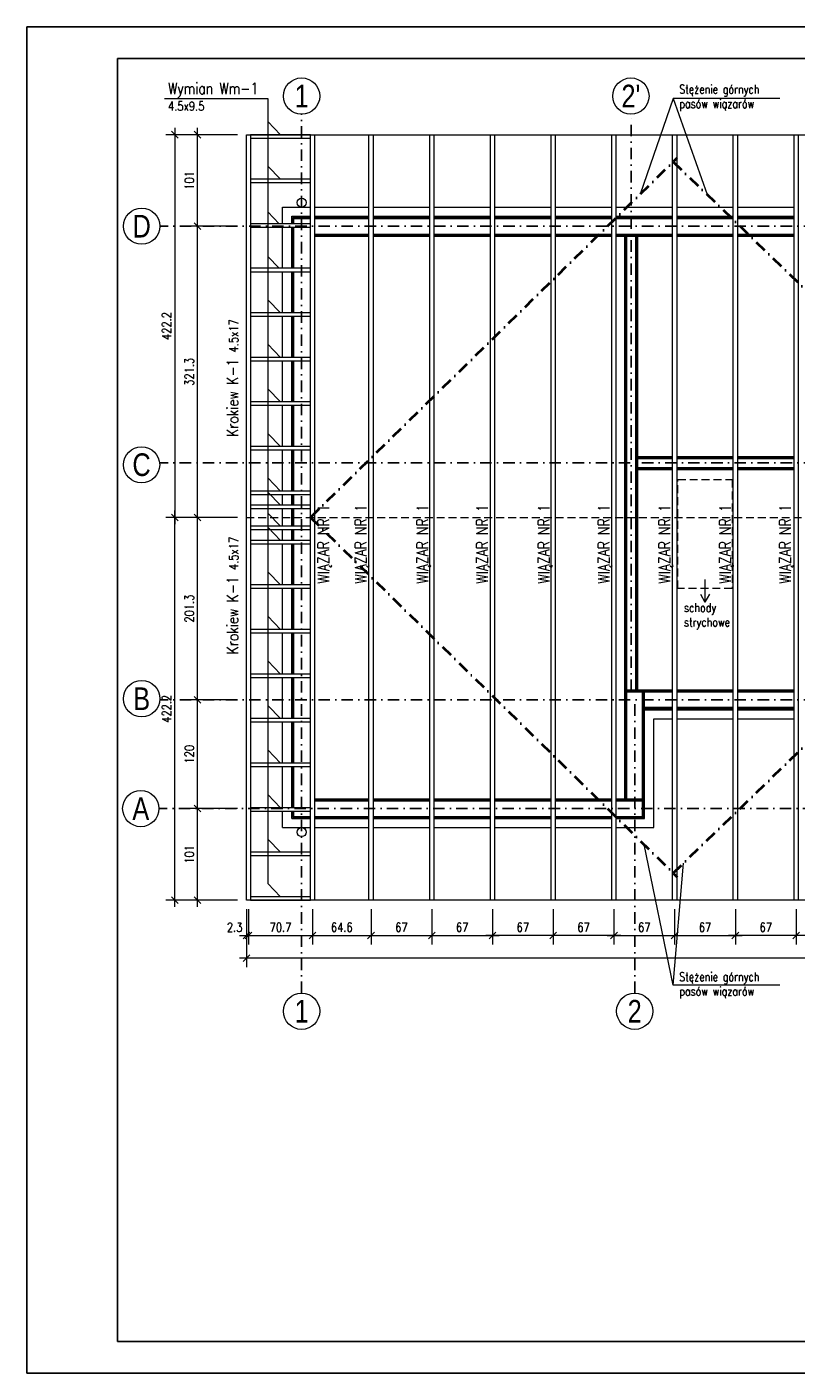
# Model space of a CAD drawing. Header units: inches. Extents: x 58893 to 70341, y -37691 to -31625.
# Tile 1 of 34: x 60195 to 61044, y -36879 to -35394. Entities that reach past the tile are written whole.
import ezdxf

# ---------------------------------------------------------------- set-up
doc = ezdxf.new("R2010")
doc.units = ezdxf.units.IN
doc.header["$MEASUREMENT"] = 0
for name, pattern in [('DASHDOT', [25.4, 12.7, -6.35, 0, -6.35]), ('DASHED', [19.05, 12.7, -6.35]), ('HIDDEN', [0.375, 0.25, -0.125])]:
    doc.linetypes.add(name, pattern=pattern)
doc.layers.add('_tabelka', color=4, linetype='Continuous')
for name, color, linetype, lineweight in [('Drewno', 2, 'Continuous', 20), ('Obrys', 4, 'Continuous', 20), ('Opisy', 4, 'Continuous', 20), ('Osie', 6, 'DASHDOT', 15), ('p--dach', 2, 'Continuous', 30), ('p--dach-rura spustowa', 2, 'Continuous', 0), ('WYMIARY', 6, 'Continuous', 15), ('Ściany nośne', 5, 'Continuous', 50), ('Ściany ocieplenie', 9, 'Continuous', 9)]:
    doc.layers.add(name, color=color, linetype=linetype, lineweight=lineweight)
doc.styles.add('1. Simplex', font='simplex.shx', dxfattribs={"width": 0.8})
doc.styles.add('Arial', font='arial.ttf')
doc.dimstyles.new('1_50', dxfattribs={"dimscale": 50, "dimtxt": 0.2, "dimasz": 0.15, "dimexe": 0.2, "dimexo": 0.2, "dimgap": 0.08, "dimtad": 1, "dimdec": 1, "dimzin": 9, "dimdsep": 46, "dimtxsty": '1. Simplex', "dimblk": 'OBLIQUE', "dimcen": 0.15, "dimdle": 0.15, "dimclrd": 256, "dimclre": 256, "dimclrt": 4, "dimadec": 1, "dimazin": 0, "dimtfac": 1, "dimtdec": 0, "dimtmove": 1, "dimatfit": 3, "dimfxl": 1, "dimlwd": -1, "dimlwe": -1, "dimarcsym": 0})

# ---------------------------------------------------------------- blocks, each defined once
blk = doc.blocks.new('_Oblique')
at = {"color": 0, "linetype": 'ByBlock', "lineweight": -2}
blk.add_line((-0.5, -0.5), (0.5, 0.5), dxfattribs=at)
blk = doc.blocks.new('*D350')
at = {"layer": 'Defpoints', "color": 0, "transparency": 16777216}
for p in [(60383.2, -36256.2), (60437.2, -36256.2), (60437.2, -36357.2)]:
    blk.add_point(p, dxfattribs=at)
at = {"layer": 'WYMIARY', "transparency": 16777216}
for p, q in [((60383.2, -36364.7), (60383.2, -36248.7)), ((60427.2, -36256.2), (60373.2, -36256.2)), ((60427.2, -36357.2), (60373.2, -36357.2))]:
    blk.add_line(p, q, dxfattribs=at)
at = {"layer": 'WYMIARY', "transparency": 16777216, "xscale": 7.5, "yscale": 7.5, "zscale": 7.5}
for p, rotation in [((60383.2, -36256.2), 90), ((60383.2, -36357.2), 270)]:
    blk.add_blockref('_Oblique', p, dxfattribs=dict(at, rotation=rotation))
at = {"layer": 'WYMIARY', "color": 4, "transparency": 16777216, "insert": (60374.2, -36306.7), "char_height": 10, "attachment_point": 5, "rotation": 90, "style": '1. Simplex'}
blk.add_mtext('101', dxfattribs=at)
blk = doc.blocks.new('*D351')
at = {"layer": 'Defpoints', "color": 0, "transparency": 16777216}
for p in [(60383.2, -36136.2), (60437.2, -36136.2), (60437.2, -36256.2)]:
    blk.add_point(p, dxfattribs=at)
at = {"layer": 'WYMIARY', "transparency": 16777216}
for p, q in [((60383.2, -36263.7), (60383.2, -36128.7)), ((60427.2, -36136.2), (60373.2, -36136.2)), ((60427.2, -36256.2), (60373.2, -36256.2))]:
    blk.add_line(p, q, dxfattribs=at)
at = {"layer": 'WYMIARY', "transparency": 16777216, "xscale": 7.5, "yscale": 7.5, "zscale": 7.5}
for p, rotation in [((60383.2, -36136.2), 90), ((60383.2, -36256.2), 270)]:
    blk.add_blockref('_Oblique', p, dxfattribs=dict(at, rotation=rotation))
at = {"layer": 'WYMIARY', "color": 4, "transparency": 16777216, "insert": (60374.2, -36196.2), "char_height": 10, "attachment_point": 5, "rotation": 90, "style": '1. Simplex'}
blk.add_mtext('120', dxfattribs=at)
blk = doc.blocks.new('*D352')
at = {"layer": 'Defpoints', "color": 0, "transparency": 16777216}
for p in [(60383.2, -35935), (60437.2, -35935), (60437.2, -36136.2)]:
    blk.add_point(p, dxfattribs=at)
at = {"layer": 'WYMIARY', "transparency": 16777216}
for p, q in [((60427.2, -35935), (60373.2, -35935)), ((60383.2, -36143.7), (60383.2, -35927.5)), ((60427.2, -36136.2), (60373.2, -36136.2))]:
    blk.add_line(p, q, dxfattribs=at)
at = {"layer": 'WYMIARY', "transparency": 16777216, "xscale": 7.5, "yscale": 7.5, "zscale": 7.5}
for p, rotation in [((60383.2, -35935), 90), ((60383.2, -36136.2), 270)]:
    blk.add_blockref('_Oblique', p, dxfattribs=dict(at, rotation=rotation))
at = {"layer": 'WYMIARY', "color": 4, "transparency": 16777216, "insert": (60374.2, -36035.6), "char_height": 10, "attachment_point": 5, "rotation": 90, "style": '1. Simplex'}
blk.add_mtext('201.3', dxfattribs=at)
blk = doc.blocks.new('*D353')
at = {"layer": 'Defpoints', "color": 0, "transparency": 16777216}
for p in [(60383.2, -35613.7), (60437.2, -35613.7), (60437.2, -35935)]:
    blk.add_point(p, dxfattribs=at)
at = {"layer": 'WYMIARY', "transparency": 16777216}
for p, q in [((60383.2, -35942.5), (60383.2, -35606.2)), ((60427.2, -35613.7), (60373.2, -35613.7)), ((60427.2, -35935), (60373.2, -35935))]:
    blk.add_line(p, q, dxfattribs=at)
at = {"layer": 'WYMIARY', "transparency": 16777216, "xscale": 7.5, "yscale": 7.5, "zscale": 7.5}
for p, rotation in [((60383.2, -35613.7), 90), ((60383.2, -35935), 270)]:
    blk.add_blockref('_Oblique', p, dxfattribs=dict(at, rotation=rotation))
at = {"layer": 'WYMIARY', "color": 4, "transparency": 16777216, "insert": (60374.2, -35774.4), "char_height": 10, "attachment_point": 5, "rotation": 90, "style": '1. Simplex'}
blk.add_mtext('321.3', dxfattribs=at)
blk = doc.blocks.new('*D354')
at = {"layer": 'Defpoints', "color": 0, "transparency": 16777216}
for p in [(60383.2, -35512.8), (60437.2, -35512.8), (60437.2, -35613.7)]:
    blk.add_point(p, dxfattribs=at)
at = {"layer": 'WYMIARY', "transparency": 16777216}
for p, q in [((60383.2, -35621.2), (60383.2, -35505.3)), ((60427.2, -35512.8), (60373.2, -35512.8)), ((60427.2, -35613.7), (60373.2, -35613.7))]:
    blk.add_line(p, q, dxfattribs=at)
at = {"layer": 'WYMIARY', "transparency": 16777216, "xscale": 7.5, "yscale": 7.5, "zscale": 7.5}
for p, rotation in [((60383.2, -35512.8), 90), ((60383.2, -35613.7), 270)]:
    blk.add_blockref('_Oblique', p, dxfattribs=dict(at, rotation=rotation))
at = {"layer": 'WYMIARY', "color": 4, "transparency": 16777216, "insert": (60374.2, -35563.3), "char_height": 10, "attachment_point": 5, "rotation": 90, "style": '1. Simplex'}
blk.add_mtext('101', dxfattribs=at)
blk = doc.blocks.new('*D355')
at = {"layer": 'Defpoints', "color": 0, "transparency": 16777216}
for p in [(60437.2, -35512.8), (60358.2, -35935), (60437.2, -35935)]:
    blk.add_point(p, dxfattribs=at)
at = {"layer": 'WYMIARY', "transparency": 16777216}
for p, q in [((60358.2, -35505.3), (60358.2, -35942.5)), ((60427.2, -35512.8), (60348.2, -35512.8)), ((60427.2, -35935), (60348.2, -35935))]:
    blk.add_line(p, q, dxfattribs=at)
at = {"layer": 'WYMIARY', "transparency": 16777216, "xscale": 7.5, "yscale": 7.5, "zscale": 7.5}
for p, rotation in [((60358.2, -35512.8), 90), ((60358.2, -35935), 270)]:
    blk.add_blockref('_Oblique', p, dxfattribs=dict(at, rotation=rotation))
at = {"layer": 'WYMIARY', "color": 4, "transparency": 16777216, "insert": (60349.2, -35723.9), "char_height": 10, "attachment_point": 5, "rotation": 90, "style": '1. Simplex'}
blk.add_mtext('422.2', dxfattribs=at)
blk = doc.blocks.new('*D356')
at = {"layer": 'Defpoints', "color": 0, "transparency": 16777216}
for p in [(60358.2, -35935), (60437.2, -35935), (60437.2, -36357.2)]:
    blk.add_point(p, dxfattribs=at)
at = {"layer": 'WYMIARY', "transparency": 16777216}
for p, q in [((60427.2, -35935), (60348.2, -35935)), ((60358.2, -36364.7), (60358.2, -35927.5)), ((60427.2, -36357.2), (60348.2, -36357.2))]:
    blk.add_line(p, q, dxfattribs=at)
at = {"layer": 'WYMIARY', "transparency": 16777216, "xscale": 7.5, "yscale": 7.5, "zscale": 7.5}
for p, rotation in [((60358.2, -35935), 90), ((60358.2, -36357.2), 270)]:
    blk.add_blockref('_Oblique', p, dxfattribs=dict(at, rotation=rotation))
at = {"layer": 'WYMIARY', "color": 4, "transparency": 16777216, "insert": (60349.2, -36146.1), "char_height": 10, "attachment_point": 5, "rotation": 90, "style": '1. Simplex'}
blk.add_mtext('422.2', dxfattribs=at)
blk = doc.blocks.new('*D358')
at = {"layer": 'Defpoints', "color": 0, "transparency": 16777216}
for p in [(60437.2, -36357.2), (60439.4, -36357.2), (60439.4, -36396.2)]:
    blk.add_point(p, dxfattribs=at)
at = {"layer": 'WYMIARY', "transparency": 16777216}
for p, q in [((60437.2, -36367.2), (60437.2, -36406.2)), ((60439.4, -36367.2), (60439.4, -36406.2)), ((60429.7, -36396.2), (60446.9, -36396.2))]:
    blk.add_line(p, q, dxfattribs=at)
at = {"layer": 'WYMIARY', "transparency": 16777216, "xscale": 7.5, "yscale": 7.5, "zscale": 7.5}
blk.add_blockref('_Oblique', (60437.2, -36396.2), dxfattribs=at)
at = {"layer": 'WYMIARY', "transparency": 16777216, "xscale": 7.5, "yscale": 7.5, "zscale": 7.5, "rotation": 180}
blk.add_blockref('_Oblique', (60439.4, -36396.2), dxfattribs=at)
at = {"layer": 'WYMIARY', "color": 4, "transparency": 16777216, "insert": (60424.2, -36387.2), "char_height": 10, "attachment_point": 5, "style": '1. Simplex'}
blk.add_mtext('2.3', dxfattribs=at)
blk = doc.blocks.new('*D359')
at = {"layer": 'Defpoints', "color": 0, "transparency": 16777216}
for p in [(60439.4, -36357.2), (60510.1, -36357.2), (60510.1, -36396.2)]:
    blk.add_point(p, dxfattribs=at)
at = {"layer": 'WYMIARY', "transparency": 16777216}
for p, q in [((60439.4, -36367.2), (60439.4, -36406.2)), ((60510.1, -36367.2), (60510.1, -36406.2)), ((60431.9, -36396.2), (60517.6, -36396.2))]:
    blk.add_line(p, q, dxfattribs=at)
at = {"layer": 'WYMIARY', "transparency": 16777216, "xscale": 7.5, "yscale": 7.5, "zscale": 7.5, "rotation": 180}
blk.add_blockref('_Oblique', (60439.4, -36396.2), dxfattribs=at)
at = {"layer": 'WYMIARY', "transparency": 16777216, "xscale": 7.5, "yscale": 7.5, "zscale": 7.5}
blk.add_blockref('_Oblique', (60510.1, -36396.2), dxfattribs=at)
at = {"layer": 'WYMIARY', "color": 4, "transparency": 16777216, "insert": (60474.8, -36387.2), "char_height": 10, "attachment_point": 5, "style": '1. Simplex'}
blk.add_mtext('70.7', dxfattribs=at)
blk = doc.blocks.new('*D360')
at = {"layer": 'Defpoints', "color": 0, "transparency": 16777216}
for p in [(60510.1, -36357.2), (60574.7, -36357.2), (60574.7, -36396.2)]:
    blk.add_point(p, dxfattribs=at)
at = {"layer": 'WYMIARY', "transparency": 16777216}
for p, q in [((60510.1, -36367.2), (60510.1, -36406.2)), ((60574.7, -36367.2), (60574.7, -36406.2)), ((60502.6, -36396.2), (60582.2, -36396.2))]:
    blk.add_line(p, q, dxfattribs=at)
at = {"layer": 'WYMIARY', "transparency": 16777216, "xscale": 7.5, "yscale": 7.5, "zscale": 7.5, "rotation": 180}
blk.add_blockref('_Oblique', (60510.1, -36396.2), dxfattribs=at)
at = {"layer": 'WYMIARY', "transparency": 16777216, "xscale": 7.5, "yscale": 7.5, "zscale": 7.5}
blk.add_blockref('_Oblique', (60574.7, -36396.2), dxfattribs=at)
at = {"layer": 'WYMIARY', "color": 4, "transparency": 16777216, "insert": (60542.4, -36387.2), "char_height": 10, "attachment_point": 5, "style": '1. Simplex'}
blk.add_mtext('64.6', dxfattribs=at)
blk = doc.blocks.new('*D361')
at = {"layer": 'Defpoints', "color": 0, "transparency": 16777216}
for p in [(60574.7, -36357.2), (60641.7, -36357.2), (60641.7, -36396.2)]:
    blk.add_point(p, dxfattribs=at)
at = {"layer": 'WYMIARY', "transparency": 16777216}
for p, q in [((60574.7, -36367.2), (60574.7, -36406.2)), ((60641.7, -36367.2), (60641.7, -36406.2)), ((60567.2, -36396.2), (60649.2, -36396.2))]:
    blk.add_line(p, q, dxfattribs=at)
at = {"layer": 'WYMIARY', "transparency": 16777216, "xscale": 7.5, "yscale": 7.5, "zscale": 7.5, "rotation": 180}
blk.add_blockref('_Oblique', (60574.7, -36396.2), dxfattribs=at)
at = {"layer": 'WYMIARY', "transparency": 16777216, "xscale": 7.5, "yscale": 7.5, "zscale": 7.5}
blk.add_blockref('_Oblique', (60641.7, -36396.2), dxfattribs=at)
at = {"layer": 'WYMIARY', "color": 4, "transparency": 16777216, "insert": (60608.2, -36387.2), "char_height": 10, "attachment_point": 5, "style": '1. Simplex'}
blk.add_mtext('67', dxfattribs=at)
blk = doc.blocks.new('*D362')
at = {"layer": 'Defpoints', "color": 0, "transparency": 16777216}
for p in [(60641.7, -36357.2), (60708.7, -36357.2), (60708.7, -36396.2)]:
    blk.add_point(p, dxfattribs=at)
at = {"layer": 'WYMIARY', "transparency": 16777216}
for p, q in [((60641.7, -36367.2), (60641.7, -36406.2)), ((60708.7, -36367.2), (60708.7, -36406.2)), ((60634.2, -36396.2), (60716.2, -36396.2))]:
    blk.add_line(p, q, dxfattribs=at)
at = {"layer": 'WYMIARY', "transparency": 16777216, "xscale": 7.5, "yscale": 7.5, "zscale": 7.5, "rotation": 180}
blk.add_blockref('_Oblique', (60641.7, -36396.2), dxfattribs=at)
at = {"layer": 'WYMIARY', "transparency": 16777216, "xscale": 7.5, "yscale": 7.5, "zscale": 7.5}
blk.add_blockref('_Oblique', (60708.7, -36396.2), dxfattribs=at)
at = {"layer": 'WYMIARY', "color": 4, "transparency": 16777216, "insert": (60675.2, -36387.2), "char_height": 10, "attachment_point": 5, "style": '1. Simplex'}
blk.add_mtext('67', dxfattribs=at)
blk = doc.blocks.new('*D363')
at = {"layer": 'Defpoints', "color": 0, "transparency": 16777216}
for p in [(60775.7, -36357.2), (60842.7, -36357.2), (60775.7, -36396.2)]:
    blk.add_point(p, dxfattribs=at)
at = {"layer": 'WYMIARY', "transparency": 16777216}
for p, q in [((60775.7, -36367.2), (60775.7, -36406.2)), ((60842.7, -36367.2), (60842.7, -36406.2)), ((60850.2, -36396.2), (60768.2, -36396.2))]:
    blk.add_line(p, q, dxfattribs=at)
at = {"layer": 'WYMIARY', "transparency": 16777216, "xscale": 7.5, "yscale": 7.5, "zscale": 7.5, "rotation": 180}
blk.add_blockref('_Oblique', (60775.7, -36396.2), dxfattribs=at)
at = {"layer": 'WYMIARY', "transparency": 16777216, "xscale": 7.5, "yscale": 7.5, "zscale": 7.5}
blk.add_blockref('_Oblique', (60842.7, -36396.2), dxfattribs=at)
at = {"layer": 'WYMIARY', "color": 4, "transparency": 16777216, "insert": (60809.2, -36387.2), "char_height": 10, "attachment_point": 5, "style": '1. Simplex'}
blk.add_mtext('67', dxfattribs=at)
blk = doc.blocks.new('*D364')
at = {"layer": 'Defpoints', "color": 0, "transparency": 16777216}
for p in [(60708.7, -36357.2), (60775.7, -36357.2), (60708.7, -36396.2)]:
    blk.add_point(p, dxfattribs=at)
at = {"layer": 'WYMIARY', "transparency": 16777216}
for p, q in [((60708.7, -36367.2), (60708.7, -36406.2)), ((60775.7, -36367.2), (60775.7, -36406.2)), ((60783.2, -36396.2), (60701.2, -36396.2))]:
    blk.add_line(p, q, dxfattribs=at)
at = {"layer": 'WYMIARY', "transparency": 16777216, "xscale": 7.5, "yscale": 7.5, "zscale": 7.5, "rotation": 180}
blk.add_blockref('_Oblique', (60708.7, -36396.2), dxfattribs=at)
at = {"layer": 'WYMIARY', "transparency": 16777216, "xscale": 7.5, "yscale": 7.5, "zscale": 7.5}
blk.add_blockref('_Oblique', (60775.7, -36396.2), dxfattribs=at)
at = {"layer": 'WYMIARY', "color": 4, "transparency": 16777216, "insert": (60742.2, -36387.2), "char_height": 10, "attachment_point": 5, "style": '1. Simplex'}
blk.add_mtext('67', dxfattribs=at)
blk = doc.blocks.new('*D365')
at = {"layer": 'Defpoints', "color": 0, "transparency": 16777216}
for p in [(61043.7, -36357.2), (61110.7, -36357.2), (61043.7, -36396.2)]:
    blk.add_point(p, dxfattribs=at)
at = {"layer": 'WYMIARY', "transparency": 16777216}
for p, q in [((61043.7, -36367.2), (61043.7, -36406.2)), ((61110.7, -36367.2), (61110.7, -36406.2)), ((61118.2, -36396.2), (61036.2, -36396.2))]:
    blk.add_line(p, q, dxfattribs=at)
at = {"layer": 'WYMIARY', "transparency": 16777216, "xscale": 7.5, "yscale": 7.5, "zscale": 7.5, "rotation": 180}
blk.add_blockref('_Oblique', (61043.7, -36396.2), dxfattribs=at)
at = {"layer": 'WYMIARY', "transparency": 16777216, "xscale": 7.5, "yscale": 7.5, "zscale": 7.5}
blk.add_blockref('_Oblique', (61110.7, -36396.2), dxfattribs=at)
at = {"layer": 'WYMIARY', "color": 4, "transparency": 16777216, "insert": (61077.2, -36387.2), "char_height": 10, "attachment_point": 5, "style": '1. Simplex'}
blk.add_mtext('67', dxfattribs=at)
blk = doc.blocks.new('*D366')
at = {"layer": 'Defpoints', "color": 0, "transparency": 16777216}
for p in [(60976.7, -36357.2), (61043.7, -36357.2), (60976.7, -36396.2)]:
    blk.add_point(p, dxfattribs=at)
at = {"layer": 'WYMIARY', "transparency": 16777216}
for p, q in [((60976.7, -36367.2), (60976.7, -36406.2)), ((61043.7, -36367.2), (61043.7, -36406.2)), ((61051.2, -36396.2), (60969.2, -36396.2))]:
    blk.add_line(p, q, dxfattribs=at)
at = {"layer": 'WYMIARY', "transparency": 16777216, "xscale": 7.5, "yscale": 7.5, "zscale": 7.5, "rotation": 180}
blk.add_blockref('_Oblique', (60976.7, -36396.2), dxfattribs=at)
at = {"layer": 'WYMIARY', "transparency": 16777216, "xscale": 7.5, "yscale": 7.5, "zscale": 7.5}
blk.add_blockref('_Oblique', (61043.7, -36396.2), dxfattribs=at)
at = {"layer": 'WYMIARY', "color": 4, "transparency": 16777216, "insert": (61010.2, -36387.2), "char_height": 10, "attachment_point": 5, "style": '1. Simplex'}
blk.add_mtext('67', dxfattribs=at)
blk = doc.blocks.new('*D367')
at = {"layer": 'Defpoints', "color": 0, "transparency": 16777216}
for p in [(60842.7, -36357.2), (60909.7, -36357.2), (60909.7, -36396.2)]:
    blk.add_point(p, dxfattribs=at)
at = {"layer": 'WYMIARY', "transparency": 16777216}
for p, q in [((60842.7, -36367.2), (60842.7, -36406.2)), ((60909.7, -36367.2), (60909.7, -36406.2)), ((60835.2, -36396.2), (60917.2, -36396.2))]:
    blk.add_line(p, q, dxfattribs=at)
at = {"layer": 'WYMIARY', "transparency": 16777216, "xscale": 7.5, "yscale": 7.5, "zscale": 7.5, "rotation": 180}
blk.add_blockref('_Oblique', (60842.7, -36396.2), dxfattribs=at)
at = {"layer": 'WYMIARY', "transparency": 16777216, "xscale": 7.5, "yscale": 7.5, "zscale": 7.5}
blk.add_blockref('_Oblique', (60909.7, -36396.2), dxfattribs=at)
at = {"layer": 'WYMIARY', "color": 4, "transparency": 16777216, "insert": (60876.2, -36387.2), "char_height": 10, "attachment_point": 5, "style": '1. Simplex'}
blk.add_mtext('67', dxfattribs=at)
blk = doc.blocks.new('*D368')
at = {"layer": 'Defpoints', "color": 0, "transparency": 16777216}
for p in [(60909.7, -36357.2), (60976.7, -36357.2), (60976.7, -36396.2)]:
    blk.add_point(p, dxfattribs=at)
at = {"layer": 'WYMIARY', "transparency": 16777216}
for p, q in [((60909.7, -36367.2), (60909.7, -36406.2)), ((60976.7, -36367.2), (60976.7, -36406.2)), ((60902.2, -36396.2), (60984.2, -36396.2))]:
    blk.add_line(p, q, dxfattribs=at)
at = {"layer": 'WYMIARY', "transparency": 16777216, "xscale": 7.5, "yscale": 7.5, "zscale": 7.5, "rotation": 180}
blk.add_blockref('_Oblique', (60909.7, -36396.2), dxfattribs=at)
at = {"layer": 'WYMIARY', "transparency": 16777216, "xscale": 7.5, "yscale": 7.5, "zscale": 7.5}
blk.add_blockref('_Oblique', (60976.7, -36396.2), dxfattribs=at)
at = {"layer": 'WYMIARY', "color": 4, "transparency": 16777216, "insert": (60943.2, -36387.2), "char_height": 10, "attachment_point": 5, "style": '1. Simplex'}
blk.add_mtext('67', dxfattribs=at)
blk = doc.blocks.new('*D379')
at = {"layer": 'Defpoints', "color": 0, "transparency": 16777216}
for p in [(60437.2, -36357.2), (61717.2, -36357.2), (60437.2, -36421.2)]:
    blk.add_point(p, dxfattribs=at)
at = {"layer": 'WYMIARY', "transparency": 16777216}
for p, q in [((60437.2, -36367.2), (60437.2, -36431.2)), ((61717.2, -36367.2), (61717.2, -36431.2)), ((61724.7, -36421.2), (60429.7, -36421.2))]:
    blk.add_line(p, q, dxfattribs=at)
at = {"layer": 'WYMIARY', "transparency": 16777216, "xscale": 7.5, "yscale": 7.5, "zscale": 7.5, "rotation": 180}
blk.add_blockref('_Oblique', (60437.2, -36421.2), dxfattribs=at)
at = {"layer": 'WYMIARY', "transparency": 16777216, "xscale": 7.5, "yscale": 7.5, "zscale": 7.5}
blk.add_blockref('_Oblique', (61717.2, -36421.2), dxfattribs=at)
at = {"layer": 'WYMIARY', "color": 4, "transparency": 16777216, "insert": (61077.2, -36412.2), "char_height": 10, "attachment_point": 5, "style": '1. Simplex'}
blk.add_mtext('1280', dxfattribs=at)
blk = doc.blocks.new('strzałka')
for p in [(-16.3, 5), (0, 0), (-16.3, -5)]:
    blk.add_line(p, (-25, 0))

msp = doc.modelspace()

# ---------------------------------------------------------------- linework, layer by layer
at = {"layer": '_tabelka', "linetype": 'Continuous', "ltscale": 10}
for points in [[(60195.021, -36878.929), (62295.021, -36878.929), (62295.021, -35393.929), (60195.021, -35393.929)], [(60295.021, -36843.929), (62260.021, -36843.929), (62260.021, -35428.929), (60295.021, -35428.929)]]:
    msp.add_lwpolyline(points, close=True, dxfattribs=at)
at = {"layer": 'Drewno'}
for points in [[(60437.164, -35512.786), (61717.164, -35512.786), (61717.164, -36357.186), (60437.164, -36357.186)], [(60437.164, -35512.786), (60441.664, -35512.786), (60441.664, -36357.186), (60437.164, -36357.186)], [(60441.664, -35512.786), (60441.664, -35516.473), (60507.864, -35516.473), (60507.864, -35512.786)], [(60507.864, -35512.786), (60512.364, -35512.786), (60512.364, -36357.186), (60507.864, -36357.186)], [(60572.414, -35512.786), (60576.914, -35512.786), (60576.914, -36357.186), (60572.414, -36357.186)], [(60639.414, -35512.786), (60643.914, -35512.786), (60643.914, -36357.186), (60639.414, -36357.186)], [(60706.414, -35512.786), (60710.914, -35512.786), (60710.914, -36357.186), (60706.414, -36357.186)], [(60773.414, -35512.786), (60777.914, -35512.786), (60777.914, -36357.186), (60773.414, -36357.186)], [(60840.414, -35512.786), (60844.914, -35512.786), (60844.914, -36357.186), (60840.414, -36357.186)], [(60907.414, -35512.786), (60911.914, -35512.786), (60911.914, -36357.186), (60907.414, -36357.186)], [(60974.414, -35512.786), (60978.914, -35512.786), (60978.914, -36357.186), (60974.414, -36357.186)], [(61041.414, -35512.786), (61045.914, -35512.786), (61045.914, -36357.186), (61041.414, -36357.186)], [(60441.664, -35561.936), (60441.664, -35565.622), (60507.864, -35565.622), (60507.864, -35561.936)], [(60441.664, -35611.085), (60441.664, -35614.771), (60507.864, -35614.771), (60507.864, -35611.085)], [(60441.664, -35660.234), (60441.664, -35663.92), (60507.864, -35663.92), (60507.864, -35660.234)], [(60441.664, -35709.383), (60441.664, -35713.069), (60507.864, -35713.069), (60507.864, -35709.383)], [(60441.664, -35758.532), (60441.664, -35762.218), (60507.864, -35762.218), (60507.864, -35758.532)], [(60441.664, -35807.681), (60441.664, -35811.367), (60507.864, -35811.367), (60507.864, -35807.681)], [(60441.664, -35856.83), (60441.664, -35860.517), (60507.864, -35860.517), (60507.864, -35856.83)], [(60441.664, -35905.979), (60441.664, -35909.666), (60507.864, -35909.666), (60507.864, -35905.979)], [(60507.864, -35925.236), (60507.864, -35921.549), (60441.664, -35921.549), (60441.664, -35925.236)], [(60441.664, -35944.737), (60441.664, -35948.423), (60507.864, -35948.423), (60507.864, -35944.737)], [(60507.864, -35963.993), (60507.864, -35960.307), (60441.664, -35960.307), (60441.664, -35963.993)], [(60507.864, -36013.143), (60507.864, -36009.456), (60441.664, -36009.456), (60441.664, -36013.143)], [(60507.864, -36062.292), (60507.864, -36058.606), (60441.664, -36058.606), (60441.664, -36062.292)], [(60507.864, -36111.441), (60507.864, -36107.755), (60441.664, -36107.755), (60441.664, -36111.441)], [(60507.864, -36160.59), (60507.864, -36156.904), (60441.664, -36156.904), (60441.664, -36160.59)], [(60507.864, -36209.739), (60507.864, -36206.053), (60441.664, -36206.053), (60441.664, -36209.739)], [(60507.864, -36258.888), (60507.864, -36255.202), (60441.664, -36255.202), (60441.664, -36258.888)], [(60507.864, -36308.037), (60507.864, -36304.351), (60441.664, -36304.351), (60441.664, -36308.037)], [(60507.864, -36357.186), (60507.864, -36353.5), (60441.664, -36353.5), (60441.664, -36357.186)]]:
    msp.add_lwpolyline(points, close=True, dxfattribs=at)
at = {"layer": 'Obrys', "color": 9, "linetype": 'DASHED', "lineweight": 5}
msp.add_line((60507.864, -36265.986), (60507.864, -35603.986), dxfattribs=at)
at = {"layer": 'Opisy', "color": 6}
for points in [[(61025.631, -35472.75), (60908.098, -35472.75), (60871.611, -35578.42)], [(61025.631, -35472.75), (60908.098, -35472.75), (60945.682, -35578.934)], [(61025.631, -36450.859), (60908.098, -36450.859), (60875.959, -36295.814)], [(61025.631, -36450.859), (60908.098, -36450.859), (60919.616, -36316.242)]]:
    msp.add_lwpolyline(points, dxfattribs=at)
at = {"layer": 'Osie', "lineweight": -3}
for p, q in [((60498.114, -36459.789), (60498.114, -35490.183)), ((60861.614, -36126.486), (60861.614, -35490.183)), ((61778.786, -35613.736), (60341.649, -35613.736)), ((61778.749, -35874.881), (60341.384, -35874.881)), ((61778.786, -36136.236), (60341.649, -36136.236)), ((60865.614, -36459.789), (60865.614, -36134.986)), ((61777.792, -36256.231), (60340.656, -36256.231))]:
    msp.add_line(p, q, dxfattribs=at)
at = {"layer": 'Osie', "color": 1, "lineweight": 40}
for p, q in [((60507.864, -35934.986), (60912.634, -35538.207)), ((60908.134, -35542.629), (61313.914, -35934.986)), ((60507.864, -35934.986), (60912.634, -36331.766)), ((60908.134, -36327.344), (61313.914, -35934.986))]:
    msp.add_line(p, q, dxfattribs=at)
at = {"layer": 'Osie', "color": 4, "linetype": 'Continuous', "ltscale": 35}
for centre in [(60498.114, -35470.184), (60861.393, -35470.184), (60321.649, -35613.741), (60321.498, -35877.014), (60321.649, -36134.986), (60320.656, -36256.236), (60498.114, -36479.789), (60865.614, -36479.789)]:
    msp.add_circle(centre, 20, dxfattribs=at)
at = {"layer": 'p--dach', "color": 9, "linetype": 'HIDDEN', "lineweight": 20, "ltscale": 35}
msp.add_line((60437.164, -35934.986), (61717.164, -35934.986), dxfattribs=at)
at = {"layer": 'p--dach', "linetype": 'HIDDEN', "lineweight": 20, "ltscale": 35}
msp.add_lwpolyline([(60913.164, -35893.336), (60973.164, -35893.336), (60973.164, -36013.336), (60913.164, -36013.336)], close=True, dxfattribs=at)
at = {"layer": 'WYMIARY'}
for p, q in [((60347, -35473), (60460.985, -35473)), ((60460.985, -35473), (60460.985, -36338.992)), ((60460.985, -35498.279), (60474.764, -35512.786)), ((60460.985, -35547.428), (60474.764, -35561.936)), ((60460.985, -35597.904), (60473.503, -35611.085)), ((60460.985, -35647.053), (60473.503, -35660.234)), ((60460.985, -35694.875), (60474.764, -35709.383)), ((60460.985, -35744.024), (60474.764, -35758.532)), ((60460.985, -35793.173), (60474.764, -35807.681)), ((60460.985, -35842.322), (60474.764, -35856.83)), ((60460.985, -35891.471), (60474.764, -35905.979)), ((60460.985, -35907.042), (60474.764, -35921.549)), ((60460.985, -35930.229), (60474.764, -35944.737)), ((60460.985, -35945.799), (60474.764, -35960.307)), ((60460.985, -35994.948), (60474.764, -36009.456)), ((60460.985, -36044.098), (60474.764, -36058.606)), ((60460.985, -36093.247), (60474.764, -36107.755)), ((60460.985, -36142.396), (60474.764, -36156.904)), ((60460.985, -36191.545), (60474.764, -36206.053)), ((60460.985, -36240.694), (60474.764, -36255.202)), ((60460.985, -36289.843), (60474.764, -36304.351)), ((60460.985, -36338.992), (60474.764, -36353.5))]:
    msp.add_line(p, q, dxfattribs=at)
at = {"layer": 'Ściany nośne', "color": 4, "ltscale": 35}
for p, q in [((60488.364, -35603.986), (60507.864, -35603.986)), ((60488.364, -35611.085), (60488.364, -35603.986)), ((60512.364, -35603.986), (60572.414, -35603.986)), ((60576.914, -35603.986), (60639.414, -35603.986)), ((60643.914, -35603.986), (60706.414, -35603.986)), ((60710.914, -35603.986), (60773.414, -35603.986)), ((60777.914, -35603.986), (60840.414, -35603.986)), ((60844.914, -35603.986), (60907.414, -35603.986)), ((60911.914, -35603.986), (60974.414, -35603.986)), ((60978.914, -35603.986), (61041.414, -35603.986)), ((60488.364, -35660.234), (60488.364, -35614.771)), ((60512.364, -35623.486), (60572.414, -35623.486)), ((60576.914, -35623.486), (60639.414, -35623.486)), ((60643.914, -35623.486), (60706.414, -35623.486)), ((60710.914, -35623.486), (60773.414, -35623.486)), ((60777.914, -35623.486), (60840.414, -35623.486)), ((60844.914, -35623.486), (60907.414, -35623.486)), ((60855.864, -36126.486), (60855.864, -35623.486)), ((60867.864, -36126.486), (60867.864, -35623.486)), ((60911.914, -35623.486), (60974.414, -35623.486)), ((60978.914, -35623.486), (61041.414, -35623.486)), ((60488.364, -35709.383), (60488.364, -35663.92)), ((60488.364, -35758.532), (60488.364, -35713.069)), ((60488.364, -35807.681), (60488.364, -35762.218)), ((60488.364, -35856.83), (60488.364, -35811.367)), ((60488.364, -35905.979), (60488.364, -35860.517)), ((60867.864, -35868.886), (60907.414, -35868.886)), ((60911.914, -35868.886), (60974.414, -35868.886)), ((60978.914, -35868.886), (61041.414, -35868.886)), ((60867.864, -35880.886), (60907.414, -35880.886)), ((60911.914, -35880.886), (60974.414, -35880.886)), ((60978.914, -35880.886), (61041.414, -35880.886)), ((60488.364, -35921.549), (60488.364, -35909.666)), ((60488.364, -35944.737), (60488.364, -35925.236)), ((60488.364, -35960.307), (60488.364, -35948.423)), ((60488.364, -36009.456), (60488.364, -35963.993)), ((60488.364, -36058.606), (60488.364, -36013.143)), ((60488.364, -36107.755), (60488.364, -36062.292)), ((60488.364, -36156.904), (60488.364, -36111.441)), ((60855.864, -36126.486), (60907.414, -36126.486)), ((60855.864, -36246.486), (60855.864, -36126.486)), ((60875.364, -36265.986), (60875.364, -36126.486)), ((60911.914, -36126.486), (60974.414, -36126.486)), ((60978.914, -36126.486), (61041.414, -36126.486)), ((60907.414, -36145.986), (60875.364, -36145.986)), ((60974.414, -36145.986), (60911.914, -36145.986)), ((61041.414, -36145.986), (60978.914, -36145.986)), ((60488.364, -36206.053), (60488.364, -36160.59)), ((60488.364, -36255.202), (60488.364, -36209.739)), ((60512.364, -36246.486), (60572.414, -36246.486)), ((60576.914, -36246.486), (60639.414, -36246.486)), ((60643.914, -36246.486), (60706.414, -36246.486)), ((60710.914, -36246.486), (60773.414, -36246.486)), ((60777.914, -36246.486), (60840.414, -36246.486)), ((60844.914, -36246.486), (60875.364, -36246.486)), ((60488.364, -36265.986), (60488.364, -36258.888)), ((60488.364, -36265.986), (60507.864, -36265.986)), ((60512.364, -36265.986), (60572.414, -36265.986)), ((60576.914, -36265.986), (60639.414, -36265.986)), ((60643.914, -36265.986), (60706.414, -36265.986)), ((60710.914, -36265.986), (60773.414, -36265.986)), ((60777.914, -36265.986), (60840.414, -36265.986)), ((60844.914, -36265.986), (60875.364, -36265.986))]:
    msp.add_line(p, q, dxfattribs=at)
at = {"layer": 'Ściany ocieplenie', "ltscale": 35}
for p, q in [((60477.164, -35592.786), (60507.864, -35592.786)), ((60477.164, -35611.085), (60477.164, -35592.786)), ((60512.364, -35592.786), (60572.414, -35592.786)), ((60576.914, -35592.786), (60639.414, -35592.786)), ((60643.914, -35592.786), (60706.414, -35592.786)), ((60710.914, -35592.786), (60773.414, -35592.786)), ((60777.914, -35592.786), (60840.414, -35592.786)), ((60844.914, -35592.786), (60907.414, -35592.786)), ((60911.914, -35592.786), (60974.414, -35592.786)), ((60978.914, -35592.786), (61041.414, -35592.786)), ((60487.164, -35602.786), (60507.864, -35602.786)), ((60487.164, -35611.085), (60487.164, -35602.786)), ((60512.364, -35602.786), (60572.414, -35602.786)), ((60576.914, -35602.786), (60639.414, -35602.786)), ((60643.914, -35602.786), (60706.414, -35602.786)), ((60710.914, -35602.786), (60773.414, -35602.786)), ((60777.914, -35602.786), (60840.414, -35602.786)), ((60844.914, -35602.786), (60907.414, -35602.786)), ((60911.914, -35602.786), (60974.414, -35602.786)), ((60978.914, -35602.786), (61041.414, -35602.786)), ((60477.164, -35660.234), (60477.164, -35614.771)), ((60487.164, -35660.234), (60487.164, -35614.771)), ((60477.164, -35709.383), (60477.164, -35663.92)), ((60487.164, -35709.383), (60487.164, -35663.92)), ((60477.164, -35758.532), (60477.164, -35713.069)), ((60487.164, -35758.532), (60487.164, -35713.069)), ((60477.164, -35807.681), (60477.164, -35762.218)), ((60487.164, -35807.681), (60487.164, -35762.218)), ((60477.164, -35856.83), (60477.164, -35811.367)), ((60487.164, -35856.83), (60487.164, -35811.367)), ((60477.164, -35905.979), (60477.164, -35860.517)), ((60487.164, -35905.979), (60487.164, -35860.517)), ((60477.164, -35921.549), (60477.164, -35909.666)), ((60487.164, -35921.549), (60487.164, -35909.666)), ((60477.164, -35944.737), (60477.164, -35925.236)), ((60487.164, -35944.737), (60487.164, -35925.236)), ((60477.164, -35960.307), (60477.164, -35948.423)), ((60487.164, -35960.307), (60487.164, -35948.423)), ((60477.164, -36009.456), (60477.164, -35963.993)), ((60487.164, -36009.456), (60487.164, -35963.993)), ((60477.164, -36058.606), (60477.164, -36013.143)), ((60487.164, -36058.606), (60487.164, -36013.143)), ((60477.164, -36107.755), (60477.164, -36062.292)), ((60487.164, -36107.755), (60487.164, -36062.292)), ((60477.164, -36156.904), (60477.164, -36111.441)), ((60487.164, -36156.904), (60487.164, -36111.441)), ((60876.564, -36147.186), (60907.414, -36147.186)), ((60876.564, -36267.186), (60876.564, -36147.186)), ((60886.564, -36157.186), (60907.414, -36157.186)), ((60886.564, -36277.186), (60886.564, -36157.186)), ((60911.914, -36147.186), (60974.414, -36147.186)), ((60911.914, -36157.186), (60974.414, -36157.186)), ((60978.914, -36147.186), (61041.414, -36147.186)), ((60978.914, -36157.186), (61041.414, -36157.186)), ((60477.164, -36206.053), (60477.164, -36160.59)), ((60487.164, -36206.053), (60487.164, -36160.59)), ((60477.164, -36255.202), (60477.164, -36209.739)), ((60487.164, -36255.202), (60487.164, -36209.739)), ((60477.164, -36277.186), (60477.164, -36258.888)), ((60487.164, -36267.186), (60487.164, -36258.888)), ((60477.164, -36277.186), (60507.864, -36277.186)), ((60487.164, -36267.186), (60507.864, -36267.186)), ((60512.364, -36267.186), (60572.414, -36267.186)), ((60512.364, -36277.186), (60572.414, -36277.186)), ((60576.914, -36267.186), (60639.414, -36267.186)), ((60576.914, -36277.186), (60639.414, -36277.186)), ((60643.914, -36267.186), (60706.414, -36267.186)), ((60643.914, -36277.186), (60706.414, -36277.186)), ((60710.914, -36267.186), (60773.414, -36267.186)), ((60710.914, -36277.186), (60773.414, -36277.186)), ((60777.914, -36267.186), (60840.414, -36267.186)), ((60777.914, -36277.186), (60840.414, -36277.186)), ((60844.914, -36267.186), (60876.564, -36267.186)), ((60844.914, -36277.186), (60886.564, -36277.186))]:
    msp.add_line(p, q, dxfattribs=at)
for centre in [(60498.114, -35587.786), (60498.114, -36282.186)]:
    msp.add_circle(centre, 5, dxfattribs=at)

# ---------------------------------------------------------------- block references
at = {"layer": 'p--dach-rura spustowa', "linetype": 'HIDDEN', "lineweight": 20, "ltscale": 35, "rotation": 90}
msp.add_blockref('strzałka', (60943.086, -36003.477), dxfattribs=at)

# ---------------------------------------------------------------- texts
at = {"layer": 'Opisy', "lineweight": 9, "insert": (60350.741, -35470.884), "char_height": 12.5, "width": 108.57369, "attachment_point": 4, "style": '1. Simplex'}
msp.add_mtext('\\pxt10;\\C7;Wymian Wm-1 \\H0.8x;\\C4;4.5x9.5', dxfattribs=at)
at = {"layer": 'Opisy', "char_height": 9.6, "width": 130.52509, "attachment_point": 4, "style": '1. Simplex'}
for s, insert in [('\\A1;Stężenie górnych pasów wiązarów', (60914.747, -35472.286)), ('\\A1;schody \\Pstrychowe', (60920.006, -36044.134)), ('\\A1;Stężenie górnych pasów wiązarów', (60914.747, -36451.323))]:
    msp.add_mtext(s, dxfattribs=dict(at, insert=insert))
at = {"layer": 'Opisy', "lineweight": 9, "char_height": 12.5, "width": 168.17611, "attachment_point": 4, "rotation": 90, "style": '1. Simplex'}
for s, insert in [('\\pxt10;\\C7;Krokiew K-1 \\H0.8x;\\C4;4.5x17', (60421.994, -35846.035)), ('\\pxt10;\\C7;WIĄZAR NR 1 ', (60523.569, -36007.859)), ('\\pxt10;\\C7;WIĄZAR NR 1 ', (60564.811, -36007.859)), ('\\pxt10;\\C7;WIĄZAR NR 1 ', (60632.844, -36007.859)), ('\\pxt10;\\C7;WIĄZAR NR 1 ', (60698.903, -36007.859)), ('\\pxt10;\\C7;WIĄZAR NR 1 ', (60766.948, -36007.859)), ('\\pxt10;\\C7;WIĄZAR NR 1 ', (60832.956, -36007.859)), ('\\pxt10;{\\C7;WIĄZAR NR 1 }', (60900.145, -36007.859)), ('\\pxt10;{\\C7;WIĄZAR NR 1 }', (60967.057, -36007.859)), ('\\pxt10;{\\C7;WIĄZAR NR 1 }', (61033.056, -36007.859)), ('\\pxt10;\\C7;Krokiew K-1 \\H0.8x;\\C4;4.5x17', (60421.994, -36086))]:
    msp.add_mtext(s, dxfattribs=dict(at, insert=insert))
at = {"layer": 'Osie', "color": 7, "linetype": 'Continuous', "ltscale": 35, "char_height": 25, "width": 63.5564, "attachment_point": 5, "style": 'Arial'}
for s, insert in [('\\W0.8;1', (60498.114, -35470.184)), ("\\W0.8;2'", (60861.393, -35470.184)), ('\\W0.8;D', (60321.649, -35613.741)), ('\\W0.8;C', (60321.498, -35877.014)), ('\\W0.8;B', (60321.649, -36134.986)), ('\\W0.8;A', (60320.656, -36256.236)), ('\\W0.8;1', (60498.114, -36479.789)), ('\\W0.8;2', (60865.614, -36479.789))]:
    msp.add_mtext(s, dxfattribs=dict(at, insert=insert))

# ---------------------------------------------------------------- dimensions: what is measured, and where the dimension line sits
at = {"layer": 'WYMIARY'}
for base, p1, p2, angle, picture, middle in [((60358.164, -35934.986), (60437.164, -35512.786), (60437.164, -35934.986), 90, '*D355', (60349.164, -35723.886)), ((60383.163851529, -35512.78647355), (60437.163851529, -35613.73647355), (60437.163851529, -35512.78647355), 90, '*D354', (60374.163851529, -35563.26147355)), ((60383.163851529, -35613.73647355), (60437.163851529, -35934.98647355), (60437.163851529, -35613.73647355), 90, '*D353', (60374.163851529, -35774.36147355)), ((60358.164, -35934.986), (60437.164, -36357.186), (60437.164, -35934.986), 270, '*D356', (60349.164, -36146.086)), ((60383.163851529, -35934.98647355), (60437.163851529, -36136.23647355), (60437.163851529, -35934.98647355), 90, '*D352', (60374.163851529, -36035.61147355)), ((60383.164, -36136.236), (60437.164, -36256.231), (60437.164, -36136.236), 90, '*D351', (60374.164, -36196.234)), ((60383.164, -36256.231), (60437.164, -36357.186), (60437.164, -36256.231), 90, '*D350', (60374.164, -36306.709)), ((60708.664, -36396.186), (60775.664, -36357.186), (60708.664, -36357.186), 180, '*D364', (60742.164, -36387.186)), ((60775.664, -36396.186), (60842.664, -36357.186), (60775.664, -36357.186), 180, '*D363', (60809.164, -36387.186)), ((60909.664, -36396.186), (60842.664, -36357.186), (60909.664, -36357.186), 0, '*D367', (60876.164, -36387.186)), ((60976.664, -36396.186), (60909.664, -36357.186), (60976.664, -36357.186), 0, '*D368', (60943.164, -36387.186)), ((60976.664, -36396.186), (61043.664, -36357.186), (60976.664, -36357.186), 180, '*D366', (61010.164, -36387.186)), ((61043.664, -36396.186), (61110.664, -36357.186), (61043.664, -36357.186), 180, '*D365', (61077.164, -36387.186))]:
    dim = msp.add_linear_dim(base=base, p1=p1, p2=p2, angle=angle, dimstyle='1_50', dxfattribs=at)
    dim.commit()
    dim.dimension.update_dxf_attribs({"geometry": picture, "text_midpoint": middle})
dim = msp.add_linear_dim(base=(60439.413851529, -36396.18647355), p1=(60437.163851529, -36357.18647355), p2=(60439.413851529, -36357.18647355), dimstyle='1_50', dxfattribs=at)
dim.commit()
dim.dimension.update_dxf_attribs({"geometry": '*D358', "text_midpoint": (60424.163851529, -36396.18647355), "dimtype": 160})
for base, p1, p2, picture, middle in [((60437.164, -36421.186), (61717.164, -36357.186), (60437.164, -36357.186), '*D379', (61077.164, -36412.186)), ((60510.114, -36396.186), (60439.414, -36357.186), (60510.114, -36357.186), '*D359', (60474.764, -36387.186)), ((60574.663851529, -36396.18647355), (60510.113851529, -36357.18647355), (60574.663851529, -36357.18647355), '*D360', (60542.388851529, -36387.18647355)), ((60641.664, -36396.186), (60574.664, -36357.186), (60641.664, -36357.186), '*D361', (60608.164, -36387.186)), ((60708.664, -36396.186), (60641.664, -36357.186), (60708.664, -36357.186), '*D362', (60675.164, -36387.186))]:
    dim = msp.add_linear_dim(base=base, p1=p1, p2=p2, dimstyle='1_50', dxfattribs=at)
    dim.commit()
    dim.dimension.update_dxf_attribs({"geometry": picture, "text_midpoint": middle})

doc.saveas('drawing.dxf')
